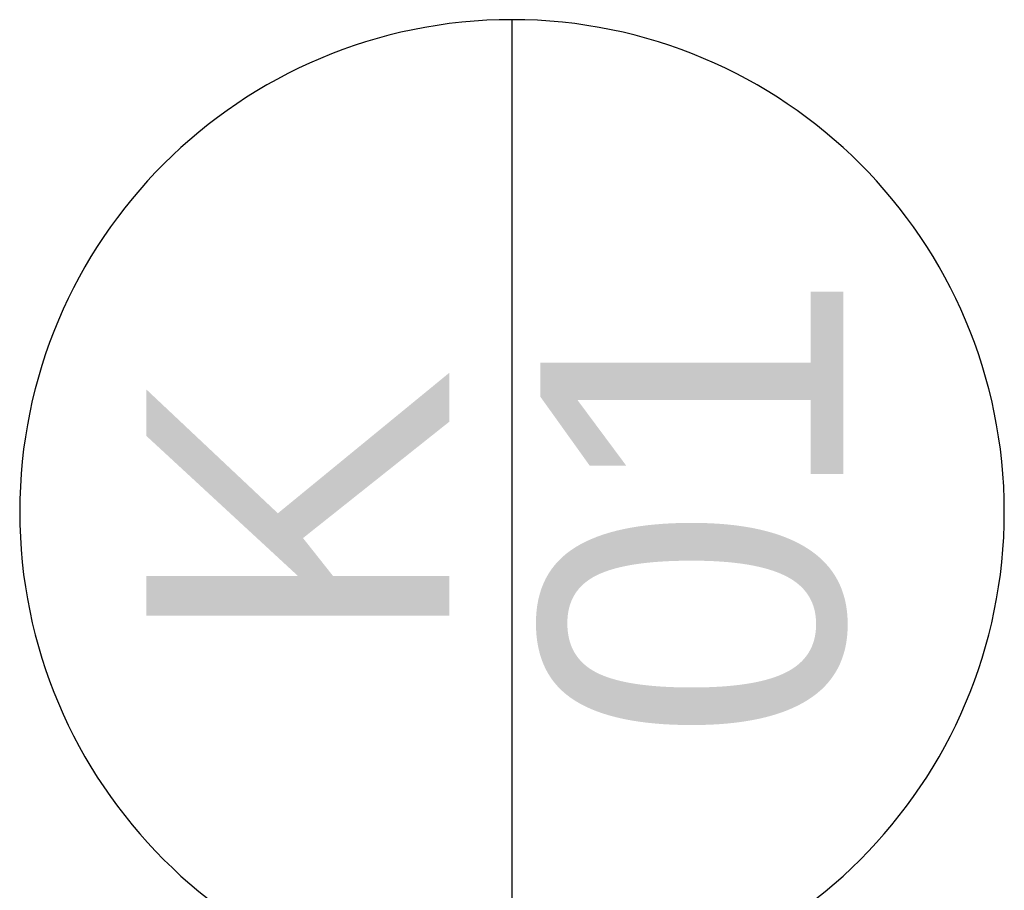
# Model space of a CAD drawing. Header units: millimetres. Extents: x -28761 to 4793, y -4271 to 20239.
# Tile 120 of 256: x 28 to 353, y 3226 to 3514. Entities that reach past the tile are written whole.
import ezdxf

# ---------------------------------------------------------------- set-up
doc = ezdxf.new("R2010")
doc.units = ezdxf.units.MM
doc.header["$MEASUREMENT"] = 0
doc.layers.add('5._POHLED ZÁPADNÍ_1_Nové_Otvory – Značky oken', color=7, linetype='Continuous')
doc.layers.add('5._POHLED ZÁPADNÍ_1_Otvory – Značky oken', color=7, linetype='Continuous')
doc.styles.add('GENEROVANÝ_STYL_1', font='txt')

msp = doc.modelspace()

# ---------------------------------------------------------------- linework, layer by layer
at = {"layer": '5._POHLED ZÁPADNÍ_1_Nové_Otvory – Značky oken', "color": 1, "linetype": 'Continuous', "lineweight": 25}
msp.add_line((190.81, 3188.79), (190.81, 3513.79), dxfattribs=at)
at = {"layer": '5._POHLED ZÁPADNÍ_1_Nové_Otvory – Značky oken', "color": 1, "linetype": 'Continuous', "lineweight": 25, "flags": 128}
msp.add_lwpolyline([(190.81, 3513.79, 1), (190.81, 3188.79, 1)], format="xyb", close=True, dxfattribs=at)

# ---------------------------------------------------------------- texts
at = {"layer": '5._POHLED ZÁPADNÍ_1_Otvory – Značky oken', "color": 1, "linetype": 'Continuous', "lineweight": 25, "char_height": 100, "attachment_point": 4, "rotation": 90, "style": 'GENEROVANÝ_STYL_1'}
for s, insert in [('\\A1;{\\pql;\\pt0;\\fArial|b0|i0|c238|p38;01}', (250.91, 3275.4)), ('\\A1;{\\pql;\\pt0;\\fArial|b0|i0|c238|p38;K}', (120.09, 3305.57))]:
    msp.add_mtext(s, dxfattribs=dict(at, insert=insert))

doc.saveas('drawing.dxf')
